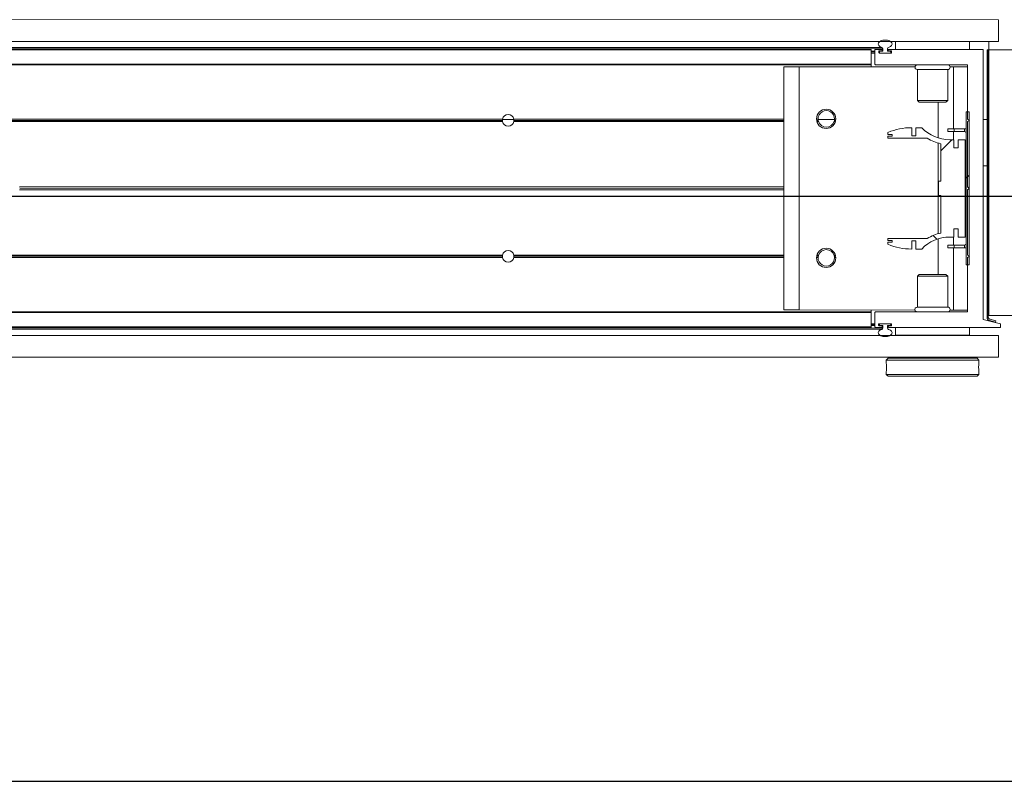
# Model space of a CAD drawing. Header units: feet. Extents: x 0 to 152508, y 0 to 59424.
# Tile 116 of 122: x 152359.9 to 152361.23, y 59421.09 to 59422.12. Entities that reach past the tile are written whole.
import ezdxf

# ---------------------------------------------------------------- set-up
doc = ezdxf.new("R2010")
doc.units = ezdxf.units.FT
doc.header["$LTSCALE"] = 0.05
doc.header["$MEASUREMENT"] = 0
for name, color, linetype, lineweight in [('Bridge plan$0$BR_P_Rail_Object', 251, 'Continuous', 30), ('Bridge plan$0$DR_P_Underdrain', 252, 'Continuous', 13), ('Bridge plan$0$SC_Scratch7', 252, 'Continuous', 0)]:
    doc.layers.add(name, color=color, linetype=linetype, lineweight=lineweight)

# ---------------------------------------------------------------- blocks, each defined once
blk = doc.blocks.new('Bridge plan$0$HIGH ST SCREENWALL_13 PANEL PLAN_2')
at = {"layer": 'Bridge plan$0$SC_Scratch7', "lineweight": 0}
h = blk.add_hatch(dxfattribs=at)
h.set_pattern_fill('ANSI34', color=256, scale=0.1, style=0, pattern_type=2)
h.set_pattern_definition([(44.99814199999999, (-33.95906970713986, -14.21893780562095), (-0.5303118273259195, 0.53034622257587), []), (44.99814199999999, (-33.78229340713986, -14.21894350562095), (-0.5303118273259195, 0.53034622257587), []), (44.99814199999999, (-33.60551700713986, -14.21894930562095), (-0.5303118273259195, 0.53034622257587), []), (44.99814199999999, (-33.42874070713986, -14.21895500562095), (-0.5303118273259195, 0.53034622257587), [])])
h.paths.add_polyline_path([(-24.37619573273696, -0.1482916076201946), (-24.37576431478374, -0.1466817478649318), (-24.3842454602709, -0.1444089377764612, -0.3394542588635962), (-24.38609833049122, -0.1419940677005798), (-24.38608662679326, 0.2188689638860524), (-24.38775329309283, 0.2188690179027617), (-24.38776499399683, -0.1419940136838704, 0.339454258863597), (-24.38467687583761, -0.1460187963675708)])
h = blk.add_hatch(dxfattribs=at)
h.set_pattern_fill('ANSI31', color=256, scale=0.01, style=0, pattern_type=2)
h.set_pattern_definition([(44.99814199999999, (-33.96776627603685, -14.22083955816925), (-0.08838530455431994, 0.08839103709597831), [])])
h.paths.add_polyline_path([(-24.41588094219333, 0.1353909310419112), (-24.41588763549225, -0.07098365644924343), (-24.41213764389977, -0.07098377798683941), (-24.41213094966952, 0.1353908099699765)])
h = blk.add_hatch(dxfattribs=at)
h.set_pattern_fill('ANSI38', color=256, scale=0.01, style=0, pattern_type=2)
h.set_pattern_definition([(44.99814199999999, (-33.87045815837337, -14.22937058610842), (-0.08838530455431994, 0.08839103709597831), []), (134.998142, (-33.87045815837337, -14.22937058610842), (-0.2651616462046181, 0.0883967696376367), [0.31249937, -0.18749962])])
h.paths.add_polyline_path([(-24.42695723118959, -0.02245468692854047), (-24.42695758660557, -0.03341266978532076), (-24.41734474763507, -0.03341298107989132), (-24.41734049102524, 0.09782035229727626), (-24.42695332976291, 0.09782066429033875), (-24.42695368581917, 0.0868626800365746), (-24.43259672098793, 0.08686286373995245), (-24.43259636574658, 0.09782084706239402), (-24.43823939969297, 0.09782102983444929, -0.2061892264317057), (-24.47587003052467, 0.1140295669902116), (-24.4839080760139, 0.1140298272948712), (-24.48390843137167, 0.103071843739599), (-24.48948584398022, 0.1030720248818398), (-24.48948548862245, 0.1140300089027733, 0.09842250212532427), (-24.52150663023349, 0.1076662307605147), (-24.52150671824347, 0.1049595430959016), (-24.51577289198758, 0.1049593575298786), (-24.51577297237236, 0.1024987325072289), (-24.52150679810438, 0.1024989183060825), (-24.52150688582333, 0.0997922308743), (-24.46861612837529, 0.09979051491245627, 0.0857050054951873), (-24.45014899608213, 0.09248800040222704), (-24.45015063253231, 0.04204724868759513), (-24.45343146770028, 0.04204735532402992), (-24.45343210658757, 0.02236235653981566), (-24.45015127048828, 0.02236225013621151), (-24.45015290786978, -0.02807850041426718, 0.08570500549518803), (-24.46862051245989, -0.03537981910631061), (-24.52151127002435, -0.03537810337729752), (-24.52151135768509, -0.03808479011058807), (-24.51577753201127, -0.03808497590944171), (-24.51577761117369, -0.04054560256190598), (-24.52151143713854, -0.04054541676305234), (-24.5215115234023, -0.04325210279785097, 0.09842250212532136), (-24.48949079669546, -0.04961795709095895), (-24.4894904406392, -0.03865997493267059), (-24.48391302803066, -0.03866015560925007), (-24.48391338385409, -0.04961813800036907), (-24.47587533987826, -0.04961839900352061, -0.206189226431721), (-24.43824365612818, -0.03341230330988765), (-24.43260062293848, -0.0334124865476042), (-24.43260026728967, -0.02245450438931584)])
for p, q in [((-28.36191068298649, 0.2598311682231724), (-24.37233533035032, 0.2597017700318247)), ((-24.37233628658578, 0.2302018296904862), (-24.37233533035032, 0.2597017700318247)), ((-28.3619116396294, 0.2303312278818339), (-24.37233628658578, 0.2302018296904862)), ((-24.51129468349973, 0.2197063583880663), (-24.51129434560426, 0.2301230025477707)), ((-24.51129434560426, 0.2301230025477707), (-24.41129454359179, 0.2301197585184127)), ((-24.47691941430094, 0.2302052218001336), (-24.47691941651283, 0.230121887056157)), ((-24.44566947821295, 0.2301208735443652), (-24.44566947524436, 0.230204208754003)), ((-24.41129454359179, 0.2301197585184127), (-24.41129488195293, 0.2197031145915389)), ((-24.38535709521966, 0.2302022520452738), (-24.38535746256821, 0.2188689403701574)), ((-24.54421131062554, 0.218887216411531), (-26.30117956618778, 0.2189442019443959)), ((-24.54421128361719, 0.2197074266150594), (-26.30115089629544, 0.2197644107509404)), ((-26.30111896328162, 0.2206780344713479), (-24.52858628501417, 0.2206205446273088)), ((-26.30105841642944, 0.2224103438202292), (-24.5298549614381, 0.2223528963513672)), ((-24.54421193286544, 0.1996943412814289), (-24.54421131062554, 0.218887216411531)), ((-24.54421144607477, 0.2147074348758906), (-24.53900312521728, 0.2147072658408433)), ((-24.54421139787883, 0.2162074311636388), (-24.53900307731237, 0.2162072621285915)), ((-24.54421137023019, 0.2170407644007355), (-24.53900305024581, 0.2170405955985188)), ((-24.54421131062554, 0.218887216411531), (-24.54421128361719, 0.2197074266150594)), ((-24.53900361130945, 0.1997072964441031), (-24.53900298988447, 0.2188870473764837)), ((-24.53818275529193, 0.2197072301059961), (-24.53003152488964, 0.2197069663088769)), ((-24.53400306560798, 0.216803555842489), (-24.53400310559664, 0.2155689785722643)), ((-24.53400308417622, 0.2162070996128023), (-24.53304475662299, 0.2162070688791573)), ((-24.53400261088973, 0.2155404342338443), (-24.53304477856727, 0.2155404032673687)), ((-24.53396810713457, 0.217040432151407), (-24.53304472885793, 0.2170404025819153)), ((-24.53318292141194, 0.214748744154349), (-24.51732337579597, 0.2147482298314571)), ((-24.53003159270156, 0.2176236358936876), (-24.53318282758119, 0.2176237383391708)), ((-24.53304477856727, 0.2155404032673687), (-24.53304480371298, 0.2147487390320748)), ((-24.53304475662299, 0.2162070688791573), (-24.53304477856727, 0.2155404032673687)), ((-24.53304472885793, 0.2170404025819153), (-24.53304475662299, 0.2162070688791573)), ((-24.53304472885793, 0.2170404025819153), (-24.53202450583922, 0.2170403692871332)), ((-24.532211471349, 0.2147070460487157), (-24.51829483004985, 0.214706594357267)), ((-24.52858640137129, 0.2170402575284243), (-24.53202450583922, 0.2170403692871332)), ((-24.52921134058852, 0.2188867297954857), (-24.52921135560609, 0.2184438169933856)), ((-24.52858628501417, 0.2206205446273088), (-24.52858640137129, 0.2170402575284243)), ((-24.52191974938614, 0.217040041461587), (-24.52191963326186, 0.2206203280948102)), ((-24.51829475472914, 0.2170399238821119), (-24.52191974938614, 0.217040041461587)), ((-24.5212947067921, 0.2184435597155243), (-24.52129469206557, 0.2188864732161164)), ((-24.51732328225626, 0.2176232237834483), (-24.52047452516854, 0.2176233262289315)), ((-24.52047445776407, 0.2197066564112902), (-24.39399012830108, 0.2197025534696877)), ((-24.51746147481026, 0.2155398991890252), (-24.51746145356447, 0.2162065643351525)), ((-24.51650314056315, 0.2155684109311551), (-24.51650310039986, 0.2168029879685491)), ((-24.39316994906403, 0.2188823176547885), (-24.39318174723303, -0.1448800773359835)), ((-24.38775329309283, 0.2188690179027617), (-24.38776499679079, -0.1419940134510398)), ((-24.38775329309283, 0.2188690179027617), (-24.38608662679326, 0.2188689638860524)), ((-24.38608662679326, 0.2188689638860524), (-24.38609833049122, -0.1419940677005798)), ((-24.38536908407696, -0.1394636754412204), (-24.38535746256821, 0.2188689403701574)), ((-24.34369087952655, 0.218867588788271), (-24.38535746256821, 0.2188689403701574)), ((-24.54421193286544, 0.1996943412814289), (-26.30185042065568, 0.1997513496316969)), ((-24.5442119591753, 0.1988741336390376), (-24.54421193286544, 0.1996943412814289)), ((-24.5442119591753, 0.1988741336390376), (-26.3018790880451, 0.1989311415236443)), ((-24.6621284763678, 0.1962737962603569), (-24.66213911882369, -0.1318505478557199)), ((-24.64129518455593, 0.196273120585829), (-24.6621284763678, 0.1962737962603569)), ((-24.64129518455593, 0.196273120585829), (-24.64130582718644, -0.1318512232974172)), ((-24.4849224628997, 0.196268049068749), (-24.64129518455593, 0.196273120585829)), ((-24.54421204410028, 0.1962699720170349), (-24.5442119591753, 0.1988741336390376)), ((-24.4148240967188, 0.198869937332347), (-24.53817030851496, 0.198873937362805)), ((-24.48171229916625, 0.1923104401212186), (-24.48171364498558, 0.15082758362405)), ((-24.44087904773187, 0.1923091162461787), (-24.48171229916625, 0.1923104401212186)), ((-24.44088039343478, 0.1508262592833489), (-24.44087904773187, 0.1923091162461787)), ((-24.43296226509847, 0.1962663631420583), (-24.43766862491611, 0.1962665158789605)), ((-24.43296226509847, 0.1962663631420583), (-24.43296498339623, 0.1124748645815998)), ((-24.41400397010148, 0.1962657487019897), (-24.43296226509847, 0.1962663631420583)), ((-24.4140062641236, 0.1255367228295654), (-24.41400391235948, 0.1980497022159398)), ((-24.48171364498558, 0.15082758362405), (-24.47934167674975, 0.1484554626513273)), ((-24.44088039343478, 0.1508262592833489), (-24.48171364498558, 0.15082758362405)), ((-24.44325251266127, 0.1484542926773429), (-24.47934167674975, 0.1484554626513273)), ((-24.4537971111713, 0.1484546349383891), (-24.45379867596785, 0.100214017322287)), ((-24.44325251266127, 0.1484542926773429), (-24.44088039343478, 0.1508262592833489)), ((-24.41588763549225, -0.07098365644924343), (-24.41588094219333, 0.1353909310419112)), ((-24.41213094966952, 0.1353908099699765), (-24.41588094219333, 0.1353909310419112)), ((-24.41213764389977, -0.07098377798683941), (-24.41213094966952, 0.1353908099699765)), ((-25.0414001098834, 0.1222237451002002), (-26.13796126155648, 0.1222593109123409)), ((-25.04160816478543, 0.1238904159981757), (-26.13796120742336, 0.1239259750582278)), ((-25.04145636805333, 0.125557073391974), (-26.13796115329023, 0.1255926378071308)), ((-25.0415283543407, 0.1251404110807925), (-25.02606505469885, 0.1251399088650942)), ((-24.66213087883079, 0.1222114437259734), (-25.02619349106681, 0.1222232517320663)), ((-24.66213077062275, 0.1255447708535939), (-25.02613701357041, 0.1255565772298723)), ((-24.66213082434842, 0.1238781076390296), (-25.02598532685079, 0.1238899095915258)), ((-24.61570636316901, 0.1255432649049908), (-24.61785335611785, 0.1255433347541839)), ((-24.61551668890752, 0.123876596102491), (-24.61769233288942, 0.123876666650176)), ((-24.61506063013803, 0.1222099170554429), (-24.61730844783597, 0.122209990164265)), ((-24.61568283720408, 0.1251265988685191), (-24.59357896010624, 0.1251258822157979)), ((-24.59237020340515, 0.122209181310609), (-24.59420135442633, 0.1222092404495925)), ((-24.59198621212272, 0.1238758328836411), (-24.59374518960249, 0.1238758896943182)), ((-24.59182507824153, 0.1255424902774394), (-24.59355540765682, 0.1255425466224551)), ((-24.4140092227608, 0.03432816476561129), (-24.41400637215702, 0.1222033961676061)), ((-24.41400637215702, 0.1222033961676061), (-24.41150632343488, 0.1238699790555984)), ((-24.41150632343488, 0.1238699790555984), (-24.4140062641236, 0.1255367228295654)), ((-24.39317298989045, 0.125119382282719), (-24.3877563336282, 0.1251192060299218)), ((-24.52150663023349, 0.1076662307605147), (-24.52150671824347, 0.1049595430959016)), ((-24.48948584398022, 0.1030720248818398), (-24.48948548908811, 0.1140300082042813)), ((-24.4839080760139, 0.1140298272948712), (-24.48390843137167, 0.103071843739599)), ((-24.47587003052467, 0.1140295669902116), (-24.4839080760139, 0.1140298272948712)), ((-24.44064042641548, 0.1087251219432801), (-24.44064030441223, 0.1124751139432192)), ((-24.43230710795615, 0.1087248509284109), (-24.44064042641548, 0.1087251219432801)), ((-24.43230698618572, 0.11247484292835), (-24.44064030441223, 0.1124751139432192)), ((-24.43296510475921, 0.1087248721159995), (-24.43296545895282, 0.09782085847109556)), ((-24.43230710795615, 0.1087248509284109), (-24.43230698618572, 0.11247484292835)), ((-24.41829847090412, 0.1087243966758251), (-24.43230710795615, 0.1087248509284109)), ((-24.41829834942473, 0.1124743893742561), (-24.43230698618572, 0.11247484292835)), ((-24.41829847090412, 0.1087243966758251), (-24.41829834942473, 0.1124743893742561)), ((-24.52150679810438, 0.1024989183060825), (-24.52150688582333, 0.0997922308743)), ((-24.52150688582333, 0.0997922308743), (-24.46861612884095, 0.09979051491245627)), ((-24.51577297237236, 0.1024987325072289), (-24.52150679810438, 0.1024989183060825)), ((-24.52150671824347, 0.1049595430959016), (-24.51577289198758, 0.1049593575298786)), ((-24.51577289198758, 0.1049593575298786), (-24.51577297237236, 0.1024987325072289)), ((-24.48390843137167, 0.103071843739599), (-24.48948584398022, 0.1030720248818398)), ((-24.45379889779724, 0.09337251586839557), (-24.45380286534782, -0.0289627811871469)), ((-24.43259636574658, 0.09782084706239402), (-24.43823939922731, 0.09782102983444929)), ((-24.43259672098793, 0.08686286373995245), (-24.43259636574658, 0.09782084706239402)), ((-24.42695332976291, 0.09782066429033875), (-24.42695368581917, 0.0868626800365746)), ((-24.41734049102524, 0.09782035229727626), (-24.42695332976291, 0.09782066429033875)), ((-24.41734474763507, -0.03341298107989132), (-24.41734049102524, 0.09782035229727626)), ((-24.45014899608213, 0.09248800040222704), (-24.45015063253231, 0.04204724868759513)), ((-24.42695368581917, 0.0868626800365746), (-24.43259672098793, 0.08686286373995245)), ((-24.39317501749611, 0.06261950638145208), (-24.38775836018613, 0.06261933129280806)), ((-24.45343146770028, 0.04204735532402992), (-24.45343210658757, 0.02236235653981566)), ((-24.45015063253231, 0.04204724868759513), (-24.45343146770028, 0.04204735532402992)), ((-24.66213386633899, 0.0300870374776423), (-25.69294707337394, 0.03012047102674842)), ((-24.66213372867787, 0.03433621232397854), (-25.69294693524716, 0.03436964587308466)), ((-24.66213379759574, 0.03221162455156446), (-25.69265256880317, 0.03224504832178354)), ((-24.41401221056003, -0.05779624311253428), (-24.41400936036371, 0.03007898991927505)), ((-24.41400936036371, 0.03007898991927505), (-24.41188470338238, 0.03220350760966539)), ((-24.41188470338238, 0.03220350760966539), (-24.4140092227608, 0.03432816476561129)), ((-24.45343210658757, 0.02236235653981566), (-24.45015127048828, 0.02236225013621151)), ((-24.45015127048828, 0.02236225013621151), (-24.45015290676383, -0.02807850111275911)), ((-24.43260062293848, -0.0334124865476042), (-24.43260026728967, -0.02245450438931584)), ((-24.43260026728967, -0.02245450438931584), (-24.42695723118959, -0.02245468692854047)), ((-24.42695723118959, -0.02245468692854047), (-24.42695758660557, -0.03341266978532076)), ((-24.52151127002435, -0.03537810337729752), (-24.52151135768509, -0.03808479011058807)), ((-24.52151135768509, -0.03808479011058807), (-24.51577753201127, -0.03808497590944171)), ((-24.46862051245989, -0.03537981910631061), (-24.52151127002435, -0.03537810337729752)), ((-24.51577753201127, -0.03808497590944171), (-24.51577761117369, -0.04054560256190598)), ((-24.48949079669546, -0.04961795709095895), (-24.4894904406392, -0.03865997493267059)), ((-24.4894904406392, -0.03865997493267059), (-24.48391302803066, -0.03866015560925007)), ((-24.48391302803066, -0.03866015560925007), (-24.48391338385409, -0.04961813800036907)), ((-24.45380308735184, -0.03580428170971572), (-24.45380465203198, -0.08404490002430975)), ((-24.43824365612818, -0.03341230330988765), (-24.43260062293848, -0.0334124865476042)), ((-24.4329697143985, -0.03341247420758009), (-24.43297006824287, -0.04431648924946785)), ((-24.42695758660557, -0.03341266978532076), (-24.41734474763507, -0.03341298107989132)), ((-24.52151143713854, -0.04054541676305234), (-24.52151152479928, -0.04325210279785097)), ((-24.51577761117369, -0.04054560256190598), (-24.52151143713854, -0.04054541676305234)), ((-24.48391338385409, -0.04961813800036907), (-24.47587533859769, -0.04961839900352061)), ((-24.44064538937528, -0.04431624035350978), (-24.44064551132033, -0.04806623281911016)), ((-24.44064551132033, -0.04806623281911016), (-24.43231219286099, -0.04806650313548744)), ((-24.44064538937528, -0.04431624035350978), (-24.43231207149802, -0.04431651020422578)), ((-24.43297018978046, -0.04806648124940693), (-24.43297290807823, -0.1318579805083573)), ((-24.43231207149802, -0.04431651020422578), (-24.43231219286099, -0.04806650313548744)), ((-24.43231219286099, -0.04806650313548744), (-24.41830355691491, -0.04806695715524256)), ((-24.43231207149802, -0.04431651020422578), (-24.41830343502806, -0.04431696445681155)), ((-24.41830355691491, -0.04806695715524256), (-24.41830343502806, -0.04431696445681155)), ((-25.04146242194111, -0.06110921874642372), (-26.13796720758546, -0.06107365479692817)), ((-25.0416141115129, -0.05944255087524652), (-26.13796715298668, -0.05940699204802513)), ((-25.04140594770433, -0.05777589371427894), (-26.13796709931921, -0.05774032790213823)), ((-24.66213671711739, -0.05778819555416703), (-25.02619932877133, -0.05777638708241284)), ((-24.66213682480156, -0.06112152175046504), (-25.02614306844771, -0.06110971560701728)), ((-24.66213677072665, -0.05945485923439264), (-25.02599127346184, -0.05944305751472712)), ((-24.61571241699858, -0.06112302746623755), (-24.61785940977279, -0.06112295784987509)), ((-24.61552263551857, -0.05945637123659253), (-24.61769827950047, -0.05945630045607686)), ((-24.61506646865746, -0.05778972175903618), (-24.61731428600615, -0.05778964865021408)), ((-24.59237604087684, -0.05779045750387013), (-24.59420719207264, -0.05779039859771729)), ((-24.59183113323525, -0.06112380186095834), (-24.5935614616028, -0.0611237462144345)), ((-24.41401467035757, -0.1336425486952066), (-24.4140123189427, -0.06112956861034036)), ((-24.4140123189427, -0.06112956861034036), (-24.41151227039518, -0.05946298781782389)), ((-24.41151227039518, -0.05946298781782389), (-24.41401221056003, -0.05779624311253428)), ((-24.41588763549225, -0.07098365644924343), (-24.41213764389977, -0.07098377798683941)), ((-24.48172133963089, -0.0864160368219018), (-24.48172268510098, -0.1278988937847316)), ((-24.47934921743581, -0.08404407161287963), (-24.48172133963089, -0.0864160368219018)), ((-24.48172133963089, -0.0864160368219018), (-24.44088808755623, -0.08641736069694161)), ((-24.47934921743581, -0.08404407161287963), (-24.44326005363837, -0.08404524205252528)), ((-24.44088808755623, -0.08641736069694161), (-24.44326005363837, -0.08404524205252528)), ((-24.44088943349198, -0.1279002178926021), (-24.44088808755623, -0.08641736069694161)), ((-24.64130582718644, -0.1318512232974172), (-24.66213911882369, -0.1318505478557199)), ((-24.48493310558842, -0.1318562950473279), (-24.64130582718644, -0.1318512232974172)), ((-24.54422277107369, -0.134458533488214), (-24.54422268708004, -0.1318543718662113)), ((-24.48172268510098, -0.1278988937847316), (-24.44088943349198, -0.1279002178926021)), ((-24.43297290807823, -0.1318579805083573), (-24.43767926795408, -0.1318578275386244)), ((-24.41401461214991, -0.1318585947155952), (-24.43297290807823, -0.1318579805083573)), ((-24.54422277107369, -0.134458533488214), (-26.30188989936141, -0.1344015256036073)), ((-24.54422279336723, -0.1351466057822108), (-26.30186589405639, -0.1350895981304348)), ((-24.54422342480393, -0.1546037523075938), (-24.54422279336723, -0.1351466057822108)), ((-24.54422279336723, -0.1351466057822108), (-24.54422277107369, -0.134458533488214)), ((-24.53901509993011, -0.1544717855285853), (-24.53901447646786, -0.1352789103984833)), ((-24.53819424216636, -0.1344587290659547), (-24.41483490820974, -0.1344627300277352)), ((-24.39318174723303, -0.1448800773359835), (-24.36974446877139, -0.1502974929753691)), ((-24.38536908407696, -0.1394636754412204), (-24.34370250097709, -0.1394650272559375)), ((-24.38467687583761, -0.1460187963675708), (-24.37619573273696, -0.1482916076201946)), ((-24.38424546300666, -0.1444089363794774), (-24.37576431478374, -0.1466817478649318)), ((-24.54422342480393, -0.1546037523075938), (-26.3011870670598, -0.1545467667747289)), ((-24.54422344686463, -0.1552918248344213), (-26.30116305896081, -0.1552348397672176)), ((-26.30113118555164, -0.1561484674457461), (-24.52859850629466, -0.1562059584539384)), ((-26.30107074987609, -0.1578807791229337), (-24.52986729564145, -0.157938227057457)), ((-24.54422344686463, -0.1552918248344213), (-24.54422342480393, -0.1546037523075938)), ((-24.54422336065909, -0.15262516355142), (-24.53901504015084, -0.1526253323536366)), ((-24.54422333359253, -0.1517918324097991), (-24.53901501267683, -0.151792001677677)), ((-24.54422331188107, -0.1511251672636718), (-24.53901499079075, -0.1511253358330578)), ((-24.54422328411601, -0.1502918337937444), (-24.53901496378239, -0.1502920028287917)), ((-24.5300436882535, -0.1552922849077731), (-24.53819491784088, -0.1552920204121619)), ((-24.53401499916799, -0.1511540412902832), (-24.5340150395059, -0.1523886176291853)), ((-24.53401502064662, -0.1517921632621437), (-24.53305668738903, -0.1517921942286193)), ((-24.53401450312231, -0.151125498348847), (-24.53305666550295, -0.1511255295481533)), ((-24.53398009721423, -0.1526254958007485), (-24.53305671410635, -0.1526255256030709)), ((-24.53319485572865, -0.1532088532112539), (-24.53004362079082, -0.1532089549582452)), ((-24.51733521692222, -0.1503343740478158), (-24.53319476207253, -0.1503338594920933)), ((-24.53305668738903, -0.1517921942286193), (-24.53305671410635, -0.1526255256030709)), ((-24.53305671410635, -0.1526255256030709), (-24.53222338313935, -0.1526255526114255)), ((-24.53305666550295, -0.1511255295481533), (-24.53305668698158, -0.1517921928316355)), ((-24.53305663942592, -0.1503338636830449), (-24.53305666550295, -0.1511255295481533)), ((-24.53222338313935, -0.1526255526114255), (-24.52859839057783, -0.1526256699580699)), ((-24.51830666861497, -0.1502926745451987), (-24.53222330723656, -0.1502922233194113)), ((-24.52922343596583, -0.1540291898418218), (-24.52922345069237, -0.1544721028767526)), ((-24.52859839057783, -0.1526256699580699), (-24.52859850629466, -0.1562059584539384)), ((-24.52193185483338, -0.1562061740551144), (-24.52193173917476, -0.1526258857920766)), ((-24.52193173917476, -0.1526258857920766), (-24.51849363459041, -0.1526259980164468)), ((-24.52130680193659, -0.1544723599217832), (-24.5213067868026, -0.154029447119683)), ((-24.36974463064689, -0.1552974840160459), (-24.52048662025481, -0.1552925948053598)), ((-24.5204865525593, -0.1532092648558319), (-24.51733531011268, -0.1532093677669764)), ((-24.51747338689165, -0.1517926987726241), (-24.5174733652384, -0.1511260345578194)), ((-24.51651507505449, -0.1523891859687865), (-24.5165150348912, -0.1511546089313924)), ((-24.5113071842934, -0.1657095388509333), (-24.51130684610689, -0.1552928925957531)), ((-24.41130704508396, -0.1552961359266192), (-24.41130738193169, -0.1657127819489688)), ((-24.37576431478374, -0.1466817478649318), (-24.37619573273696, -0.1482916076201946)), ((-24.36974446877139, -0.1502974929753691), (-24.36974463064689, -0.1552974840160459)), ((-28.36192449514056, -0.1660013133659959), (-24.37234914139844, -0.1661307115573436)), ((-24.41130738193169, -0.1657127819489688), (-24.5113071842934, -0.1657095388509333)), ((-24.47693225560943, -0.1657106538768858), (-24.47693226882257, -0.1661273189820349)), ((-24.44568232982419, -0.1661283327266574), (-24.44568231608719, -0.1657116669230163)), ((-24.37235009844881, -0.195630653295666), (-24.37234914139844, -0.1661307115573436)), ((-28.3619254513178, -0.1955012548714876), (-24.37235009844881, -0.195630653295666)), ((-24.52130818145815, -0.1970149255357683), (-24.52380825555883, -0.1995148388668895)), ((-24.40130841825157, -0.1970188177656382), (-24.52130818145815, -0.1970149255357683)), ((-24.51755813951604, -0.1956259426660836), (-24.5175581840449, -0.1970150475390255)), ((-24.40505841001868, -0.1970186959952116), (-24.40505836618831, -0.1956295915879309)), ((-24.39880850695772, -0.1995188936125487), (-24.40130841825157, -0.1970188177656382)), ((-24.52380825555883, -0.1995148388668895), (-24.52380835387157, -0.2025639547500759)), ((-24.39880850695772, -0.1995188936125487), (-24.52380825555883, -0.1995148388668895)), ((-24.52347483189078, -0.2094345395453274), (-24.5234855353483, -0.2076254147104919)), ((-24.39880860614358, -0.2025655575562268), (-24.39880850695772, -0.1995188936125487)), ((-24.52380877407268, -0.2154998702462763), (-24.52380887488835, -0.2186289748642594)), ((-24.52380887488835, -0.2186289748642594), (-24.52130896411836, -0.2211290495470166)), ((-24.39880912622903, -0.218633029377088), (-24.52380887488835, -0.2186289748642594)), ((-24.40130920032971, -0.2211329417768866), (-24.52130896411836, -0.2211290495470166)), ((-24.40130920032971, -0.2211329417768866), (-24.39880912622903, -0.218633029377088)), ((-24.39880912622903, -0.218633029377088), (-24.39880902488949, -0.2155051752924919))]:
    blk.add_line(p, q, dxfattribs=at)
for centre in [(-24.60483920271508, 0.1259595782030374), (-24.60484528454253, -0.06154004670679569)]:
    blk.add_circle(centre, 0.01302080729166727, dxfattribs=at)
for centre, radius, start, end in [((-24.53818278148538, 0.2188870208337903), 0.0008202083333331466, 89.99814166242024, 179.9981416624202), ((-24.53318289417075, 0.2155689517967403), 0.0008202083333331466, 179.9981416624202, 269.9981416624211), ((-24.53318285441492, 0.2168035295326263), 0.0008202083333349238, 89.9981416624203, 179.9981416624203), ((-24.53221144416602, 0.2155403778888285), 0.0008333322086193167, 179.9982015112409, 269.9981416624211), ((-24.53202454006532, 0.2159991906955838), 0.001041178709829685, 89.9981416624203, 168.4830518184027), ((-24.53003156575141, 0.2184438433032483), 0.0008202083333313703, 269.9981416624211, 359.9981416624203), ((-24.53003155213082, 0.2188867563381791), 0.0008202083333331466, 359.9981416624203, 89.99814166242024), ((-24.53040329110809, 0.220620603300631), 0.001817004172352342, 359.9981400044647, 72.43568222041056), ((-24.52010262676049, 0.2206202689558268), 0.001817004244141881, 107.5606013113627, 179.9981416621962), ((-24.52047449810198, 0.2184435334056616), 0.0008202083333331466, 179.9981416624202, 269.9981416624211), ((-24.52047448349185, 0.2188864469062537), 0.0008202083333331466, 89.99814166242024, 179.9981416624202), ((-24.51829480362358, 0.2155399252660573), 0.0008333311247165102, 269.9981416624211, 359.9981802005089), ((-24.5182947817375, 0.2162065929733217), 0.0008333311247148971, 359.9981056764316, 89.99814166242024), ((-24.51732334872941, 0.2155684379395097), 0.0008202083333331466, 269.9981416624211, 359.9981416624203), ((-24.51732330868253, 0.2168030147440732), 0.0008202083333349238, 359.9981416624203, 89.9981416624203), ((-24.39399015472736, 0.2188823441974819), 0.0008202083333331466, 359.9981416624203, 89.99814166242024), ((-24.53817028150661, 0.1997072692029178), 0.0008333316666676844, 179.9981416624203, 269.9981416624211), ((-24.48171219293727, 0.1955912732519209), 0.003280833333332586, 89.99814166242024, 269.9981416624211), ((-24.44087894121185, 0.1955899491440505), 0.003280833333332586, 269.9981416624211, 89.99814166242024), ((-24.41482412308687, 0.1980497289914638), 0.0008202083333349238, 359.9981416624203, 89.9981416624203), ((-24.60463086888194, 0.1259595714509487), 0.01108331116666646, 357.8436572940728, 182.1526260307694), ((-25.03379674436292, 0.1240192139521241), 0.007812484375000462, 168.6473907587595, 180.9446345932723), ((-25.03379674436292, 0.1240192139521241), 0.007812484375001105, 180.9446345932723, 193.2865001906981), ((-25.03379674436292, 0.1240192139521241), 0.007812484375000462, 11.34889256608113, 168.6473907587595), ((-25.03379674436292, 0.1240192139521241), 0.007812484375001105, 193.2865001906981, 346.7097831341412), ((-25.03379674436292, 0.1240192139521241), 0.007812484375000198, 346.7097831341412, 359.0516487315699), ((-25.03379674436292, 0.1240192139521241), 0.007812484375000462, 359.0516487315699, 11.34889256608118), ((-24.60463086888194, 0.1259595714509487), 0.01108331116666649, 182.1526260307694, 190.8324766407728), ((-24.60463086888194, 0.1259595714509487), 0.01108331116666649, 190.8324766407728, 199.7742688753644), ((-24.60463086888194, 0.1259595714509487), 0.01108331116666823, 199.7742688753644, 340.222014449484), ((-24.60463086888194, 0.1259595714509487), 0.01108331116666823, 340.222014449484, 349.1638066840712), ((-24.60463086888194, 0.1259595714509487), 0.01108331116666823, 349.1638066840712, 357.8436572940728), ((-24.48948820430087, 0.03030009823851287), 0.08372991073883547, 89.9981416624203, 112.4825022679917), ((-24.43823771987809, 0.1496118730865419), 0.05179084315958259, 223.3961394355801, 269.9981416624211), ((-24.41829854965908, 0.1063077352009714), 0.002416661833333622, 359.9981416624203, 89.9981416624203), ((-24.41829854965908, 0.1063077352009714), 0.006166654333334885, 66.92587189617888, 89.9981416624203), ((-24.43823771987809, 0.1496118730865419), 0.05835250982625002, 238.6273874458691, 258.2216459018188), ((-24.43824533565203, -0.08520314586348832), 0.05179084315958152, 89.9981416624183, 136.600143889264), ((-24.43824533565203, -0.08520314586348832), 0.05835250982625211, 101.774637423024, 121.3688958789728), ((-25.03380269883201, -0.05957185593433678), 0.007812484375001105, 13.2865001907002, 166.7097831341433), ((-24.60463695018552, -0.06154005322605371), 0.01108331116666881, 19.77426887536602, 160.2220144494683), ((-24.4894880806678, 0.0341119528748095), 0.08372991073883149, 247.5137810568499, 269.9981416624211), ((-24.41830335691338, -0.04190030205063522), 0.006166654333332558, 269.9981416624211, 293.0704114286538), ((-24.41830335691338, -0.04190030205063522), 0.002416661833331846, 269.9981416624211, 359.9981416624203), ((-25.03380269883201, -0.05957185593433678), 0.007812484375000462, 179.0516487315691, 191.3488925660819), ((-25.03380269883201, -0.05957185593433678), 0.007812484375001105, 166.7097831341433, 179.0516487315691), ((-25.03380269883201, -0.05957185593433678), 0.007812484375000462, 191.3488925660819, 348.6473907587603), ((-25.03380269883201, -0.05957185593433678), 0.007812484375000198, 0.9446345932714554, 13.2865001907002), ((-25.03380269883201, -0.05957185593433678), 0.007812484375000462, 348.6473907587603, 0.9446345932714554), ((-24.60463695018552, -0.06154005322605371), 0.01108331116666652, 177.8436572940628, 2.152626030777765), ((-24.60463695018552, -0.06154005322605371), 0.01108331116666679, 169.1638066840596, 177.8436572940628), ((-24.60463695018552, -0.06154005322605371), 0.01108331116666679, 160.2220144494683, 169.1638066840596), ((-24.60463695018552, -0.06154005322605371), 0.01108331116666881, 10.83247664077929, 19.77426887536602), ((-24.60463695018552, -0.06154005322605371), 0.01108331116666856, 2.152626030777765, 10.83247664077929), ((-24.48172279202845, -0.1311797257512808), 0.00328083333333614, 89.99814166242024, 269.9981416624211), ((-24.44088954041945, -0.1311810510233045), 0.00328083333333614, 269.9981416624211, 89.99814166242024), ((-24.53819426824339, -0.1352789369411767), 0.0008202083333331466, 89.99814166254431, 179.9981416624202), ((-24.41483488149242, -0.1336425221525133), 0.0008202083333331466, 269.9981416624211, 359.9981416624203), ((-24.38359833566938, -0.1419941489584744), 0.004166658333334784, 179.99814166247, 254.998141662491), ((-24.38359833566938, -0.1419941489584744), 0.002499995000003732, 179.9981416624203, 254.9981416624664), ((-24.53819489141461, -0.1544718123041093), 0.0008202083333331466, 179.9981416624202, 269.9981416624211), ((-24.53319482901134, -0.1523886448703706), 0.0008202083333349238, 179.9981416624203, 269.9981416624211), ((-24.53319478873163, -0.1511540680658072), 0.0008202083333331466, 89.99814166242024, 179.9981416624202), ((-24.53222335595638, -0.1517922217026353), 0.0008333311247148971, 179.9981056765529, 269.9981416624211), ((-24.53222333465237, -0.1511255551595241), 0.000833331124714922, 89.9981416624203, 179.9981802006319), ((-24.53004366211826, -0.1544720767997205), 0.0008202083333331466, 269.9981416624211, 359.9981416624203), ((-24.53004364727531, -0.1540291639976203), 0.0008202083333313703, 359.9981416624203, 89.99814166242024), ((-24.53041551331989, -0.1562058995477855), 0.001817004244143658, 287.5606013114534, 359.9981416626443), ((-24.52011484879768, -0.1562062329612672), 0.001817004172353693, 179.9981400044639, 252.4356822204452), ((-24.52048659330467, -0.1544723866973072), 0.0008202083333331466, 179.9981416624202, 269.9981416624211), ((-24.52048657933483, -0.1540294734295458), 0.0008202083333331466, 89.99814166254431, 179.9981416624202), ((-24.51849360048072, -0.1515848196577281), 0.00104117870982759, 269.9981416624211, 348.4830518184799), ((-24.51830669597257, -0.1511260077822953), 0.0008333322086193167, 359.9982015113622, 89.9981416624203), ((-24.51733528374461, -0.1523891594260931), 0.0008202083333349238, 269.9981416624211, 359.9981416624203), ((-24.51733524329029, -0.1511545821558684), 0.0008202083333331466, 359.9981416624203, 89.99814166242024), ((-24.33649109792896, -0.2090777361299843), 0.0626568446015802, 174.0342443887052, 185.8878488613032)]:
    blk.add_arc(centre, radius, start, end, dxfattribs=at)
for centre, major_axis, ratio, end_param in [((-24.52525275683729, 0.2269406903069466), (0.009374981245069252, -3.040691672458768e-07), 0.5617178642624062, 10.48246647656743), ((-24.52526538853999, -0.1625263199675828), (-0.009374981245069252, 3.040691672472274e-07), 0.5617178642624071, 10.4824664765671)]:
    blk.add_ellipse(centre, major_axis=major_axis, ratio=ratio, start_param=5.225496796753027, end_param=end_param, dxfattribs=at)
for points, knots in [([(-24.52377151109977, -0.2029255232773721), (-24.52377155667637, -0.2029250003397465), (-24.52380328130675, -0.2025724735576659), (-24.52381796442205, -0.2024883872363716), (-24.52378240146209, -0.2028000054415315), (-24.52367863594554, -0.2038930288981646), (-24.52355954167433, -0.2055462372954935), (-24.52348031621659, -0.2073767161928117), (-24.52347189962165, -0.2085900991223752), (-24.52346855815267, -0.2090719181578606)], [0, 0, 0, 0, 0.0002623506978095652, 0.1771374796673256, 0.3531789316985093, 0.5291976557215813, 0.7060352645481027, 0.8832702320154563, 1, 1, 1, 1]), ([(-24.52346855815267, -0.2090719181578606), (-24.52347625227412, -0.2098013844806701), (-24.52349164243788, -0.2112602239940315), (-24.52359941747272, -0.2132103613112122), (-24.52371630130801, -0.2146707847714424), (-24.52380045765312, -0.2155033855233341), (-24.52380032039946, -0.2155008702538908), (-24.52380026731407, -0.2154998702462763)], [0, 0, 0, 0, 0.2140444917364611, 0.4280607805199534, 0.6428083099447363, 0.8580379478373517, 1, 1, 1, 1])]:
    blk.add_open_spline(points, degree=3, knots=knots, dxfattribs=at)
blk = doc.blocks.new('Bridge plan')
at = {"layer": 'Bridge plan$0$BR_P_Rail_Object', "lineweight": -3}
blk.add_line((1828212.789513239, 711623.1422486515), (1828067.901254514, 711623.142248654), dxfattribs=at)
at = {"layer": 'Bridge plan$0$DR_P_Underdrain', "lineweight": -3, "flags": 128}
blk.add_lwpolyline([(1828080.719098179, 711622.3534554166), (1828107.976002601, 711622.3533455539)], dxfattribs=at)
at = {"layer": 'Bridge plan$0$SC_Scratch7', "lineweight": -3, "rotation": 359.9997690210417}
blk.add_blockref('Bridge plan$0$HIGH ST SCREENWALL_13 PANEL PLAN_2', (1828124.657819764, 711623.1207852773), dxfattribs=at)
blk = doc.blocks.new('Trellis Base')
blk.add_blockref('Bridge plan', (-1675739.0632623, -652201.2630976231))

msp = doc.modelspace()

# ---------------------------------------------------------------- block references
msp.add_blockref('Trellis Base', (0, 0))

doc.saveas('drawing.dxf')
